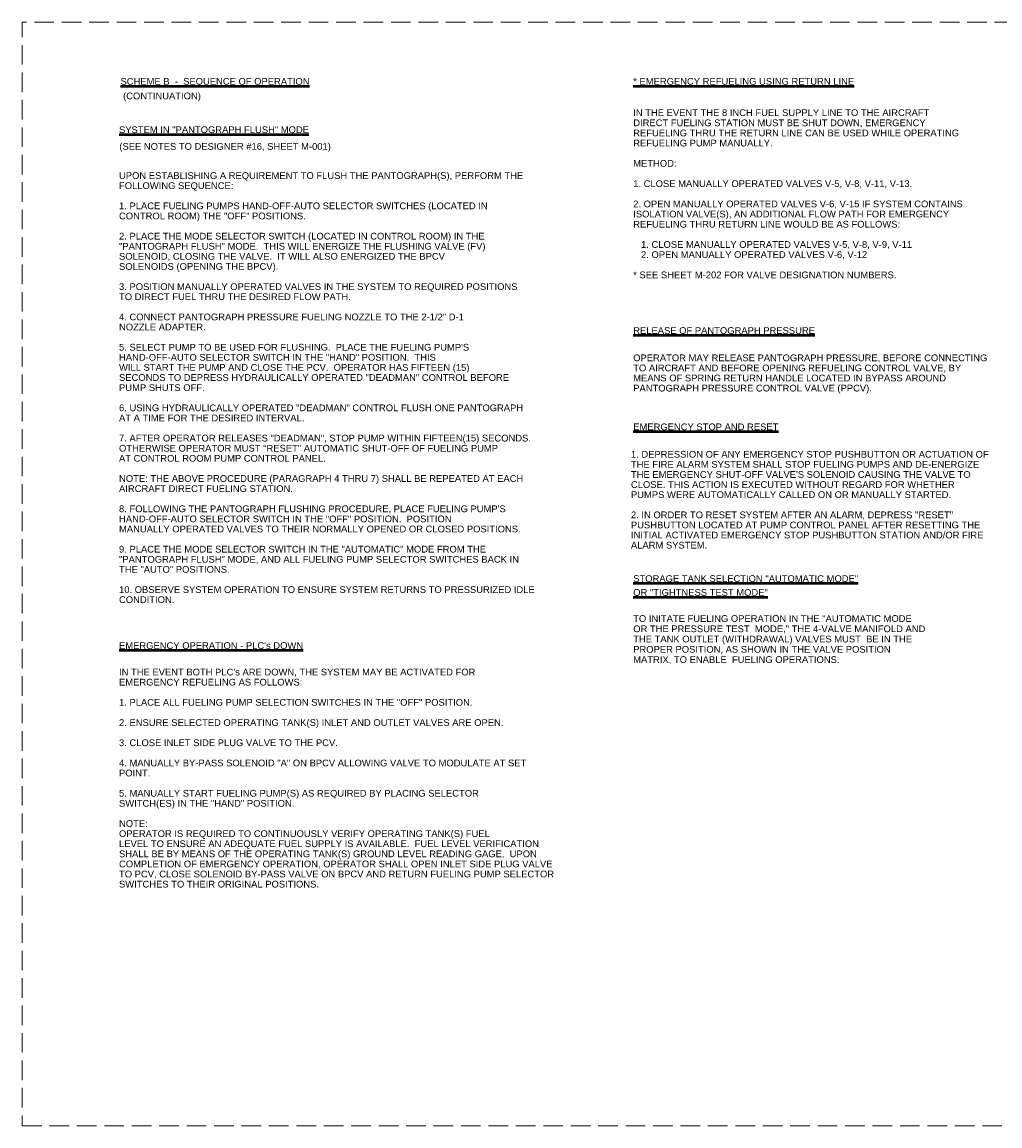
# Paper-space layout 'Layout1' of a CAD drawing. Extents: x 1.3 to 32.3, y 0.7 to 21.2.
# Tile 1 of 2: x 1.3 to 19.4, y 0.8 to 21.2. Entities that reach past the tile are written whole.
import ezdxf
from ezdxf.enums import TextEntityAlignment as Align

# ---------------------------------------------------------------- set-up
doc = ezdxf.new("R2010")
doc.units = 0
doc.header["$MEASUREMENT"] = 0
doc.linetypes.add('DGN Style 3', pattern=[0.509674, 0.364053, -0.145621])
doc.layers.add('G-Anno-Nplt', color=5, linetype='Continuous', lineweight=25, plot=False)
for name, color, linetype, lineweight in [('G-Anno-Text', 53, 'Continuous', 35), ('M-Anno-Note', 2, 'Continuous', 50), ('M-Anno-Text', 53, 'Continuous', 35)]:
    doc.layers.add(name, color=color, linetype=linetype, lineweight=lineweight)
doc.styles.add('Style-Arial', font='ARIAL.TTF')
doc.styles.add('Style-Arial Notes', font='ARIAL.TTF', dxfattribs={"height": 0.125})
doc.styles.add('Style-WORKING', font='WORKING.shx')
doc.styles.add('Text', font='ARIAL.TTF', dxfattribs={"height": 0.125})

# ---------------------------------------------------------------- blocks, each defined once
blk = doc.blocks.new('coeSheet_2')
at = {"layer": 'G-Anno-Nplt', "color": 7, "linetype": 'DGN Style 3', "lineweight": 18}
blk.add_3dface([(-0.2, 0), (30.875, 0), (30.875, 20.5), (-0.2, 20.5)], dxfattribs=at)
at = {"layer": 'G-Anno-Text', "color": 1, "linetype": 'Continuous', "lineweight": 25, "style": 'Style-WORKING'}
for tag, p in [('14_appr', (29.227, 18.65)), ('13_appr', (29.43, 18.65)), ('12_appr', (29.633, 18.65)), ('11_appr', (29.836, 18.65)), ('10_appr', (30.039, 18.65)), ('09_appr', (30.242, 18.65)), ('08_appr', (30.445, 18.65)), ('14_date', (29.227, 18.1)), ('13_date', (29.43, 18.1)), ('12_date', (29.633, 18.1)), ('11_date', (29.836, 18.1)), ('10_date', (30.039, 18.1)), ('09_date', (30.242, 18.1)), ('08_date', (30.445, 18.1)), ('14_mark', (29.227, 15.1)), ('13_mark', (29.43, 15.1)), ('12_mark', (29.633, 15.1)), ('11_mark', (29.836, 15.1)), ('10_mark', (30.039, 15.1)), ('09_mark', (30.242, 15.1)), ('08_mark', (30.445, 15.1)), ('07_appr', (29.227, 14.7)), ('06_appr', (29.43, 14.7)), ('05_appr', (29.633, 14.7)), ('04_appr', (29.836, 14.7)), ('03_appr', (30.039, 14.7)), ('02_appr', (30.242, 14.7)), ('01_appr', (30.445, 14.7)), ('07_date', (29.227, 14.15)), ('06_date', (29.43, 14.15)), ('05_date', (29.633, 14.15)), ('04_date', (29.836, 14.15)), ('03_date', (30.039, 14.15)), ('02_date', (30.242, 14.15)), ('01_date', (30.445, 14.15)), ('07_mark', (29.227, 11.15)), ('06_mark', (29.43, 11.15)), ('05_mark', (29.633, 11.15)), ('04_mark', (29.836, 11.15)), ('03_mark', (30.039, 11.15)), ('02_mark', (30.242, 11.15)), ('01_mark', (30.445, 11.15))]:
    blk.add_attdef(tag, text='', height=0.075, rotation=90, dxfattribs=at).set_placement(p, align=Align.MIDDLE_CENTER)
for tag, p in [('14_desc', (29.227, 15.35)), ('13_desc', (29.43, 15.35)), ('12_desc', (29.633, 15.35)), ('11_desc', (29.836, 15.35)), ('10_desc', (30.039, 15.35)), ('09_desc', (30.242, 15.35)), ('08_desc', (30.445, 15.35)), ('07_desc', (29.227, 11.4)), ('06_desc', (29.43, 11.4)), ('05_desc', (29.633, 11.4)), ('04_desc', (29.836, 11.4)), ('03_desc', (30.039, 11.4)), ('02_desc', (30.242, 11.4)), ('01_desc', (30.445, 11.4))]:
    blk.add_attdef(tag, text='', height=0.075, rotation=90, dxfattribs=at).set_placement(p, align=Align.MIDDLE_LEFT)
at = {"layer": 'G-Anno-Text', "color": 1, "linetype": 'Continuous', "lineweight": 25, "style": 'Style-WORKING', "flags": 2}
for tag, p in [('PLOT_SYTIME', (30.595, 9.575)), ('PLOT_SCALE', (30.595, 8.275)), ('PLOT_SHORT_DESIGN', (30.27, 7.675)), ('plot_design', (-0.15, 2.6)), ('plot_username', (-0.15, 1.4))]:
    blk.add_attdef(tag, text='', height=0.075, rotation=90, dxfattribs=at).set_placement(p, align=Align.TOP_LEFT)
at = {"layer": 'G-Anno-Text', "color": 1, "linetype": 'Continuous', "lineweight": 25, "style": 'Style-WORKING'}
for tag, p in [('issue_date', (29.295, 9.275)), ('file_num', (30.27, 9.275)), ('checked_by', (29.62, 8.454)), ('submitted_by_name', (29.945, 7.675)), ('designed_by_name', (29.295, 7.675)), ('drawn_by', (29.62, 7.675)), ('sheet_size', (30.595, 7.675))]:
    blk.add_attdef(tag, text='', height=0.075, rotation=90, dxfattribs=at).set_placement(p, align=Align.TOP_LEFT)
at = {"layer": 'G-Anno-Text', "color": 6, "linetype": 'Continuous', "lineweight": 35, "style": 'Style-Arial'}
for tag, p in [('sheet_title_1', (30.1, 3.147)), ('sheet_title_2', (30.3, 3.147)), ('sheet_title_3', (30.5, 3.147))]:
    blk.add_attdef(tag, text='', height=0.12, rotation=90, dxfattribs=at).set_placement(p, align=Align.TOP_CENTER)
at = {"layer": 'G-Anno-Text', "linetype": 'Continuous', "lineweight": 50, "style": 'Style-Arial'}
blk.add_attdef('sheet_id', text='', height=0.25, rotation=0, dxfattribs=at).set_placement((29.938, 0.375), align=Align.MIDDLE_CENTER)

psp = doc.layouts.get("Layout1")

# ---------------------------------------------------------------- block references
at = {"layer": 'M-Anno-Text', "linetype": 'Continuous', "lineweight": 35}
psp.add_blockref('coeSheet_2', (1.475, 0.75), dxfattribs=at)

# ---------------------------------------------------------------- texts
at = {"layer": 'M-Anno-Note', "char_height": 0.125, "attachment_point": 1, "style": 'Text'}
for s, insert, line_spacing_factor in [('\\LSCHEME B  -  SEQUENCE OF OPERATION', (3.103, 20.211), 0.9), ('\\L* EMERGENCY REFUELING USING RETURN LINE', (12.628, 20.211), 0.9), (' (CONTINUATION)', (3.103, 19.941), 0.722892), ('IN THE EVENT THE 8 INCH FUEL SUPPLY LINE TO THE AIRCRAFT^JDIRECT FUELING STATION MUST BE SHUT DOWN, EMERGENCY^JREFUELING THRU THE RETURN LINE CAN BE USED WHILE OPERATING^JREFUELING PUMP MANUALLY.\\P^JMETHOD:\\P\\P1. CLOSE MANUALLY OPERATED VALVES V-5, V-8, V-11, V-13.\\P^J2. OPEN MANUALLY OPERATED VALVES V-6, V-15 IF SYSTEM CONTAINS\\PISOLATION VALVE(S), AN ADDITIONAL FLOW PATH FOR EMERGENCY \\PREFUELING THRU RETURN LINE WOULD BE AS FOLLOWS:\\P\\P   1. CLOSE MANUALLY OPERATED VALVES V-5, V-8, V-9, V-11^J   2. OPEN MANUALLY OPERATED VALVES V-6, V-12^J\\P* SEE SHEET M-202 FOR VALVE DESIGNATION NUMBERS.^J', (12.628, 19.63), 0.903614), ('\\LSYSTEM IN "PANTOGRAPH FLUSH" MODE', (3.076, 19.313), 0.722892), ('(SEE NOTES TO DESIGNER #16, SHEET M-001)', (3.082, 19.003), 0.722892), ('\\LRELEASE OF PANTOGRAPH PRESSURE', (12.628, 15.584), 0.722892), ('\\LEMERGENCY STOP AND RESET', (12.628, 13.795), 0.9), ("\\LEMERGENCY OPERATION - PLC's DOWN", (3.076, 9.733), 0.722892), ('IN THE EVENT BOTH PLC\'s ARE DOWN, THE SYSTEM MAY BE ACTIVATED FOR^JEMERGENCY REFUELING AS FOLLOWS:\\P\\P1. PLACE ALL FUELING PUMP SELECTION SWITCHES IN THE "OFF" POSITION.\\P\\P2. ENSURE SELECTED OPERATING TANK(S) INLET AND OUTLET VALVES ARE OPEN.\\P\\P3. CLOSE INLET SIDE PLUG VALVE TO THE PCV.\\P\\P4. MANUALLY BY-PASS SOLENOID "A" ON BPCV ALLOWING VALVE TO MODULATE AT SET^JPOINT.\\P\\P5. MANUALLY START FUELING PUMP(S) AS REQUIRED BY PLACING SELECTOR^JSWITCH(ES) IN THE "HAND" POSITION.\\P^JNOTE:\\POPERATOR IS REQUIRED TO CONTINUOUSLY VERIFY OPERATING TANK(S) FUEL^JLEVEL TO ENSURE AN ADEQUATE FUEL SUPPLY IS AVAILABLE.  FUEL LEVEL VERIFICATION^JSHALL BE BY MEANS OF THE OPERATING TANK(S) GROUND LEVEL READING GAGE.  UPON^JCOMPLETION OF EMERGENCY OPERATION, OPERATOR SHALL OPEN INLET SIDE PLUG VALVE^JTO PCV, CLOSE SOLENOID BY-PASS VALVE ON BPCV AND RETURN FUELING PUMP SELECTOR^JSWITCHES TO THEIR ORIGINAL POSITIONS.^J', (3.076, 9.241), 0.9)]:
    psp.add_mtext(s, dxfattribs=dict(at, insert=insert, line_spacing_factor=line_spacing_factor))
at = {"layer": 'M-Anno-Note', "char_height": 0.125, "attachment_point": 1}
for s, insert, width, line_spacing_factor, style in [('UPON ESTABLISHING A REQUIREMENT TO FLUSH THE PANTOGRAPH(S), PERFORM THE^JFOLLOWING SEQUENCE:^J\\P1. PLACE FUELING PUMPS HAND-OFF-AUTO SELECTOR SWITCHES (LOCATED IN^JCONTROL ROOM) THE "OFF" POSITIONS.\\P\\P2. PLACE THE MODE SELECTOR SWITCH (LOCATED IN CONTROL ROOM) IN THE^J"PANTOGRAPH FLUSH" MODE.  THIS WILL ENERGIZE THE FLUSHING VALVE (FV)^JSOLENOID, CLOSING THE VALVE.  IT WILL ALSO ENERGIZED THE BPCV^JSOLENOIDS (OPENING THE BPCV).\\P\\P3. POSITION MANUALLY OPERATED VALVES IN THE SYSTEM TO REQUIRED POSITIONS^JTO DIRECT FUEL THRU THE DESIRED FLOW PATH.\\P\\P4. CONNECT PANTOGRAPH PRESSURE FUELING NOZZLE TO THE 2-1/2" D-1^JNOZZLE ADAPTER.\\P\\P5. SELECT PUMP TO BE USED FOR FLUSHING.  PLACE THE FUELING PUMP\'S^JHAND-OFF-AUTO SELECTOR SWITCH IN THE "HAND" POSITION.  THIS^JWILL START THE PUMP AND CLOSE THE PCV.  OPERATOR HAS FIFTEEN (15)^JSECONDS TO DEPRESS HYDRAULICALLY OPERATED "DEADMAN" CONTROL BEFORE^JPUMP SHUTS OFF.\\P\\P6. USING HYDRAULICALLY OPERATED "DEADMAN" CONTROL FLUSH ONE PANTOGRAPH^JAT A TIME FOR THE DESIRED INTERVAL.\\P^J7. AFTER OPERATOR RELEASES "DEADMAN", STOP PUMP WITHIN FIFTEEN(15) SECONDS.^JOTHERWISE OPERATOR MUST "RESET" AUTOMATIC SHUT-OFF OF FUELING PUMP^JAT CONTROL ROOM PUMP CONTROL PANEL.\\P^JNOTE: THE ABOVE PROCEDURE (PARAGRAPH 4 THRU 7) SHALL BE REPEATED AT EACH^JAIRCRAFT DIRECT FUELING STATION.\\P^J8. FOLLOWING THE PANTOGRAPH FLUSHING PROCEDURE, PLACE FUELING PUMP\'S^JHAND-OFF-AUTO SELECTOR SWITCH IN THE "OFF" POSITION.  POSITION^JMANUALLY OPERATED VALVES TO THEIR NORMALLY OPENED OR CLOSED POSITIONS.\\P\\P9. PLACE THE MODE SELECTOR SWITCH IN THE "AUTOMATIC" MODE FROM THE^J"PANTOGRAPH FLUSH" MODE, AND ALL FUELING PUMP SELECTOR SWITCHES BACK IN^JTHE "AUTO" POSITIONS.\\P^J10. OBSERVE SYSTEM OPERATION TO ENSURE SYSTEM RETURNS TO PRESSURIZED IDLE^JCONDITION.^J', (3.076, 18.462), 7.99096, 0.9, 'Text'), ('OPERATOR MAY RELEASE PANTOGRAPH PRESSURE, BEFORE CONNECTING TO AIRCRAFT AND BEFORE OPENING REFUELING CONTROL VALVE, BY MEANS OF SPRING RETURN HANDLE LOCATED IN BYPASS AROUND PANTOGRAPH PRESSURE CONTROL VALVE (PPCV).', (12.628, 15.077), 6.68937, 0.9, 'Text'), ('1. DEPRESSION OF ANY EMERGENCY STOP PUSHBUTTON OR ACTUATION OF^JTHE FIRE ALARM SYSTEM SHALL STOP FUELING PUMPS AND DE-ENERGIZE THE EMERGENCY SHUT-OFF VALVE\'S SOLENOID CAUSING THE VALVE TO CLOSE. THIS ACTION IS EXECUTED WITHOUT REGARD FOR WHETHER PUMPS WERE AUTOMATICALLY CALLED ON OR MANUALLY STARTED.^J\\P2. IN ORDER TO RESET SYSTEM AFTER AN ALARM, DEPRESS "RESET" PUSHBUTTON LOCATED AT PUMP CONTROL PANEL AFTER RESETTING THE INITIAL ACTIVATED EMERGENCY STOP PUSHBUTTON STATION AND/OR FIRE ALARM SYSTEM.^J\\P ', (12.586, 13.286), 6.66384, 0.9, 'Text'), ('\\LSTORAGE TANK SELECTION "AUTOMATIC MODE" OR "TIGHTNESS TEST MODE"', (12.628, 10.977), 4.42693, 1.233716, 'Style-Arial Notes'), ('\\PTO INITATE FUELING OPERATION IN THE "AUTOMATIC MODE OR THE PRESSURE TEST  MODE," THE 4-VALVE MANIFOLD AND THE TANK OUTLET (WITHDRAWAL) VALVES MUST  BE IN THE PROPER POSITION, AS SHOWN IN THE VALVE POSITION MATRIX, TO ENABLE  FUELING OPERATIONS.', (12.628, 10.426), 5.45251, 0.914531, 'Style-Arial Notes')]:
    psp.add_mtext(s, dxfattribs=dict(at, insert=insert, width=width, line_spacing_factor=line_spacing_factor, style=style))

doc.saveas('drawing.dxf')
